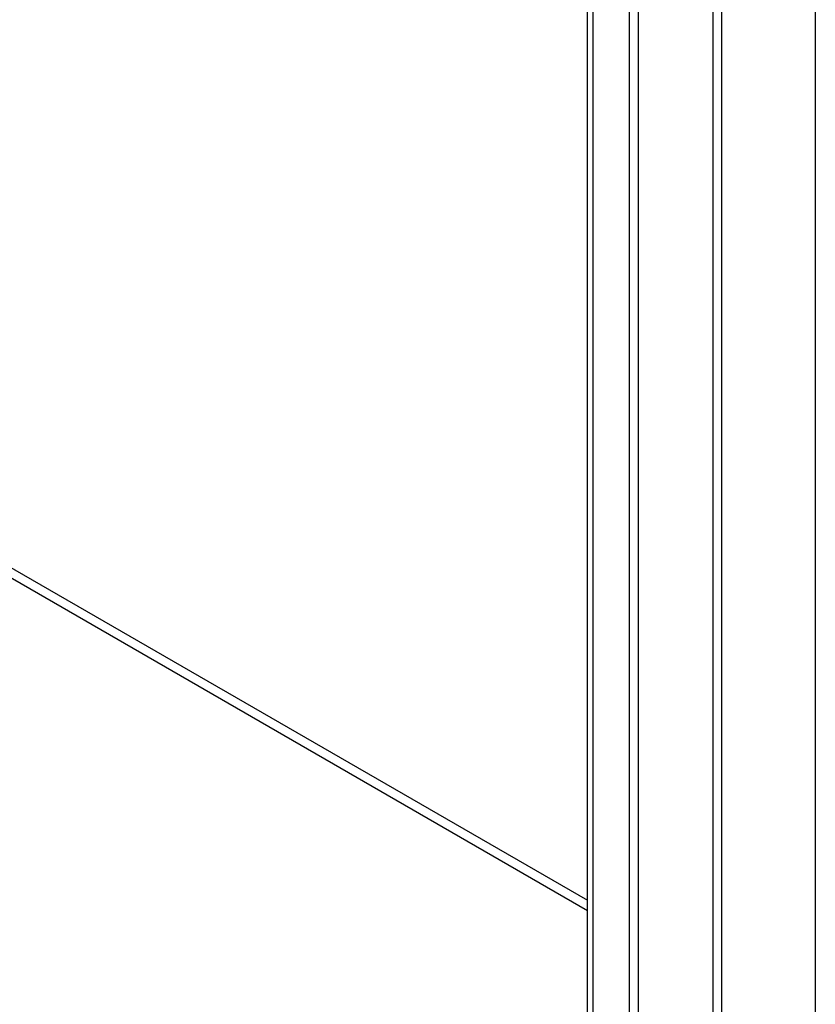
# Model space of a CAD drawing. Header units: inches. Extents: x 17 to 237, y 17 to 149.
# Tile 98 of 115: x 224.32 to 228.34, y 77.62 to 82.59. Entities that reach past the tile are written whole.
import ezdxf

# ---------------------------------------------------------------- set-up
doc = ezdxf.new("R2010")
doc.units = ezdxf.units.IN
doc.header["$MEASUREMENT"] = 0
doc.layers.add('Visible Edges(ANSI)', color=7, linetype='Continuous', lineweight=25)
doc.layers.add('Visible Tangent Edges(ANSI)', color=7, linetype='Continuous', lineweight=25)

msp = doc.modelspace()

# ---------------------------------------------------------------- linework, layer by layer
at = {"layer": 'Visible Edges(ANSI)'}
for p, q in [((227.1888, 68.2984), (227.1888, 101.1884)), ((227.4464, 68.2126), (227.4464, 101.0404)), ((227.3983, 101.0127), (227.3983, 68.1848))]:
    msp.add_line(p, q, dxfattribs=at)
at = {"layer": 'Visible Tangent Edges(ANSI)'}
for p, q in [((228.3381, 101.8699), (228.3381, 67.7387)), ((227.8218, 101.5465), (227.8218, 68.6076)), ((227.8656, 101.5098), (227.8656, 68.6443)), ((227.2177, 68.1829), (227.2177, 101.2231)), ((211.4594, 87.226), (227.1888, 78.1447)), ((211.4375, 87.188), (227.1888, 78.0941))]:
    msp.add_line(p, q, dxfattribs=at)

doc.saveas('drawing.dxf')
